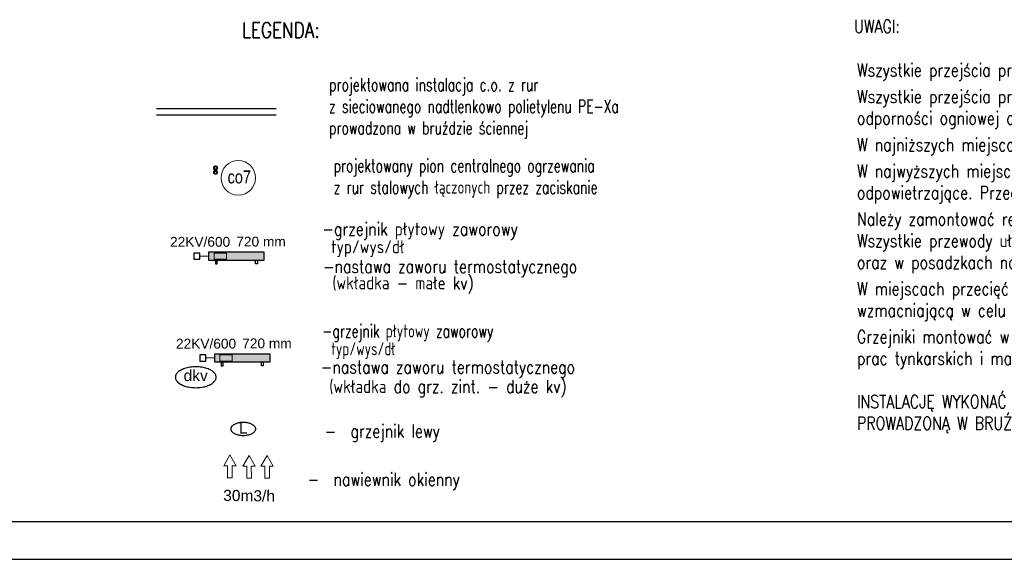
# Model space of a CAD drawing. Header units: millimetres. Extents: x 45180 to 119519, y 31297 to 302414.
# Tile 23 of 97: x 55856 to 71806, y 130453 to 139190. Entities that reach past the tile are written whole.
import ezdxf
from ezdxf.lldxf.tags import DXFTag

# ---------------------------------------------------------------- set-up
doc = ezdxf.new("R2010")
doc.units = ezdxf.units.MM
doc.header["$MEASUREMENT"] = 0
doc.linetypes.add('Dashed', pattern=[564.444447, 282.222223, -282.222223])
doc.linetypes.add('PHANTOM', pattern=[2.5, 1.25, -0.25, 0.25, -0.25, 0.25, -0.25])
doc.layers.get('0').update_dxf_attribs({"color": 252})
for name, color, linetype in [('#op-co', 3, 'Continuous'), ('#opisy', 7, 'Continuous'), ('_TABELA', 7, 'Continuous'), ('IS_Armatura_pod³¹czeniowa_grz._dolnozas.', 7, 'SOLID'), ('IS_Armatura_Therm', 7, 'SOLID'), ('IS_Grafika', 7, 'SOLID'), ('IS_Grzejniki_Plan_rzut', 7, 'SOLID'), ('IS_Text_Odbiornikow_Therm', 7, 'Continuous')]:
    doc.layers.add(name, color=color, linetype=linetype)
for name, color, linetype, lineweight in [('#piony', 7, 'Continuous', 5), ('IS_Powrót', 5, 'DASHDOT', 35), ('IS_Zasilanie', 1, 'SOLID', 30)]:
    doc.layers.add(name, color=color, linetype=linetype, lineweight=lineweight)
doc.styles.add('ARIAL', font='arial.ttf', dxfattribs={"width": 0.75})
doc.styles.add('MtXpl_Arial', font='arial.ttf', dxfattribs={"height": 0.2})
doc.styles.add('ROMANS', font='romans', dxfattribs={"width": 0.8})
doc.styles.get("Standard").update_dxf_attribs({"font": 'arial.ttf', "bigfont": 'BIGFONT.SHX'})
tags = doc.linetypes.add('DASHDOT', pattern=[20, 10, -5, 0, -5]).pattern_tags.tags
tags[10:11] = [DXFTag(74, 4), DXFTag(75, 0), DXFTag(340, '0'), DXFTag(46, 0.0), DXFTag(50, 0.0), DXFTag(44, 0.0), DXFTag(45, 0.0)]
tags[8:9] = [DXFTag(74, 4), DXFTag(75, 0), DXFTag(340, '0'), DXFTag(46, 0.0), DXFTag(50, 0.0), DXFTag(44, 0.0), DXFTag(45, 0.0)]
tags[6:7] = [DXFTag(74, 4), DXFTag(75, 0), DXFTag(340, '0'), DXFTag(46, 0.0), DXFTag(50, 0.0), DXFTag(44, 0.0), DXFTag(45, 0.0)]
tags[4:5] = [DXFTag(74, 4), DXFTag(75, 0), DXFTag(340, '0'), DXFTag(46, 0.0), DXFTag(50, 0.0), DXFTag(44, 0.0), DXFTag(45, 0.0)]
tags = doc.linetypes.add('SOLID', pattern=[10, 10, 0]).pattern_tags.tags
tags[6:7] = [DXFTag(74, 4), DXFTag(75, 0), DXFTag(340, '0'), DXFTag(46, 0.0), DXFTag(50, 0.0), DXFTag(44, 0.0), DXFTag(45, 0.0)]
tags[4:5] = [DXFTag(74, 4), DXFTag(75, 0), DXFTag(340, '0'), DXFTag(46, 0.0), DXFTag(50, 0.0), DXFTag(44, 0.0), DXFTag(45, 0.0)]

# ---------------------------------------------------------------- blocks, each defined once
blk = doc.blocks.new('E210168')
at = {"color": 7, "lineweight": 13}
for p, q in [((19.4, 19.8), (19.4, 13.6)), ((19.4, 19.8), (37, 9.9)), ((19.4, 0), (37, 9.9)), ((19.4, 6.2), (19.4, 0))]:
    blk.add_line(p, q, dxfattribs=at)
blk.add_lwpolyline([(19.4, 13.6), (0, 13.6), (0, 6.2), (19.4, 6.2)], dxfattribs=at)

msp = doc.modelspace()

# ---------------------------------------------------------------- hatches: boundary and pattern name
at = {"layer": 'IS_Grzejniki_Plan_rzut', "linetype": 'Continuous', "ltscale": 10}
for points in [[(58916, 135299), (59816, 135299), (59816, 135424), (58916, 135424)], [(59012, 133650), (59912, 133650), (59912, 133775), (59012, 133775)]]:
    msp.add_hatch(color=252, dxfattribs=at).paths.add_polyline_path(points)

# ---------------------------------------------------------------- linework, layer by layer
at = {"layer": '#piony', "color": 7}
msp.add_circle((59398, 136629), 280, dxfattribs=at)
at = {"layer": '_TABELA', "color": 7}
for p, q in [((47680, 131063), (115180, 131063)), ((45180, 130453), (115780, 130453))]:
    msp.add_line(p, q, dxfattribs=at)
at = {"layer": 'IS_Armatura_pod³¹czeniowa_grz._dolnozas.', "color": 7, "linetype": 'Continuous', "lineweight": 20, "ltscale": 10}
for p, q in [((59204, 135412), (59004, 135412)), ((59004, 135412), (59004, 135312)), ((59204, 135312), (59204, 135412)), ((59004, 135312), (59204, 135312)), ((59300, 133763), (59100, 133763)), ((59100, 133763), (59100, 133663)), ((59100, 133663), (59300, 133663)), ((59300, 133663), (59300, 133763))]:
    msp.add_line(p, q, dxfattribs=at)
at = {"layer": 'IS_Armatura_Therm', "color": 7, "linetype": 'Dashed', "ltscale": 10}
for p, q in [((58776, 135412), (58676, 135412)), ((58676, 135412), (58676, 135312)), ((58776, 135312), (58776, 135412)), ((58676, 135312), (58776, 135312)), ((58872, 133763), (58772, 133763)), ((58772, 133763), (58772, 133663)), ((58772, 133663), (58872, 133663)), ((58872, 133663), (58872, 133763))]:
    msp.add_line(p, q, dxfattribs=at)
at = {"layer": 'IS_Armatura_Therm', "color": 7, "linetype": 'Continuous', "lineweight": 20, "ltscale": 10}
for p, q in [((58916, 135362), (58776, 135362)), ((59012, 133713), (58872, 133713))]:
    msp.add_line(p, q, dxfattribs=at)
at = {"layer": 'IS_Grafika', "color": 7}
for points, knots in [([(58709, 133570), (58693, 133570), (58661, 133569), (58614, 133563), (58570, 133555), (58529, 133543), (58492, 133529), (58460, 133513), (58431, 133494), (58409, 133473), (58391, 133451), (58380, 133426), (58378, 133409), (58378, 133401)], [0, 0, 0, 0, 4.894746, 9.593459, 14.070318, 18.299405, 22.256676, 25.922722, 29.286934, 32.354005, 35.15393, 37.755543, 40.278576, 40.278576, 40.278576, 40.278576]), ([(59040, 133401), (59040, 133409), (59037, 133426), (59026, 133451), (59009, 133473), (58986, 133494), (58958, 133513), (58925, 133529), (58888, 133543), (58848, 133555), (58804, 133563), (58757, 133569), (58725, 133570), (58709, 133570)], [0, 0, 0, 0, 2.523033, 5.124646, 7.924571, 10.991642, 14.355854, 18.0219, 21.979171, 26.208258, 30.685117, 35.38383, 40.278576, 40.278576, 40.278576, 40.278576]), ([(58378, 133401), (58378, 133392), (58380, 133375), (58391, 133351), (58409, 133328), (58431, 133307), (58460, 133289), (58492, 133272), (58529, 133258), (58570, 133247), (58614, 133238), (58661, 133233), (58693, 133232), (58709, 133232)], [0, 0, 0, 0, 2.523033, 5.124646, 7.924571, 10.991642, 14.355854, 18.0219, 21.979171, 26.208258, 30.685117, 35.38383, 40.278576, 40.278576, 40.278576, 40.278576]), ([(58709, 133232), (58725, 133232), (58757, 133233), (58804, 133238), (58848, 133247), (58888, 133258), (58925, 133272), (58958, 133289), (58986, 133307), (59009, 133328), (59026, 133351), (59037, 133375), (59040, 133392), (59040, 133401)], [0, 0, 0, 0, 4.894746, 9.593459, 14.070318, 18.299405, 22.256676, 25.922722, 29.286934, 32.354005, 35.15393, 37.755543, 40.278576, 40.278576, 40.278576, 40.278576])]:
    msp.add_open_spline(points, degree=3, knots=knots, dxfattribs=at)
at = {"layer": 'IS_Grafika', "ltscale": 10}
for points, knots in [([(59478, 132669), (59468, 132669), (59449, 132668), (59420, 132665), (59394, 132660), (59369, 132653), (59346, 132644), (59326, 132633), (59309, 132622), (59295, 132609), (59285, 132595), (59278, 132580), (59277, 132569), (59277, 132564)], [0, 0, 0, 0, 29.81303, 58.439291, 85.728194, 111.528232, 135.699277, 158.129661, 178.761629, 197.63058, 214.924287, 231.061128, 246.757311, 246.757311, 246.757311, 246.757311]), ([(59277, 132564), (59277, 132559), (59278, 132548), (59285, 132533), (59295, 132519), (59309, 132506), (59326, 132494), (59346, 132484), (59369, 132475), (59394, 132468), (59420, 132463), (59449, 132459), (59468, 132459), (59478, 132459)], [0, 0, 0, 0, 15.696184, 31.833024, 49.126731, 67.995682, 88.62765, 111.058035, 135.229079, 161.029117, 188.31802, 216.944282, 246.757311, 246.757311, 246.757311, 246.757311]), ([(59680, 132564), (59680, 132569), (59678, 132580), (59672, 132595), (59661, 132609), (59647, 132622), (59630, 132633), (59610, 132644), (59588, 132653), (59563, 132660), (59536, 132665), (59508, 132668), (59488, 132669), (59478, 132669)], [0, 0, 0, 0, 15.696184, 31.833024, 49.126731, 67.995682, 88.62765, 111.058035, 135.229079, 161.029117, 188.31802, 216.944282, 246.757311, 246.757311, 246.757311, 246.757311]), ([(59478, 132459), (59488, 132459), (59508, 132459), (59536, 132463), (59563, 132468), (59588, 132475), (59610, 132484), (59630, 132494), (59647, 132506), (59661, 132519), (59672, 132533), (59678, 132548), (59680, 132559), (59680, 132564)], [0, 0, 0, 0, 29.81303, 58.439291, 85.728194, 111.528232, 135.699277, 158.129661, 178.761629, 197.63058, 214.924287, 231.061128, 246.757311, 246.757311, 246.757311, 246.757311])]:
    msp.add_open_spline(points, degree=3, knots=knots, dxfattribs=at)
at = {"layer": 'IS_Grzejniki_Plan_rzut', "color": 7, "linetype": 'Continuous', "ltscale": 10}
for p, q in [((59816, 135424), (58916, 135424)), ((58916, 135424), (58916, 135299)), ((59816, 135299), (59816, 135424)), ((58916, 135299), (59816, 135299)), ((59026, 135299), (59026, 135237)), ((59057, 135237), (59057, 135299)), ((59676, 135237), (59676, 135299)), ((59707, 135299), (59707, 135237)), ((59026, 135237), (59057, 135237)), ((59707, 135237), (59676, 135237)), ((59912, 133775), (59012, 133775)), ((59012, 133775), (59012, 133650)), ((59912, 133650), (59912, 133775)), ((59012, 133650), (59912, 133650)), ((59122, 133650), (59122, 133588)), ((59122, 133588), (59153, 133588)), ((59153, 133588), (59153, 133650)), ((59772, 133588), (59772, 133650)), ((59803, 133588), (59772, 133588)), ((59803, 133650), (59803, 133588))]:
    msp.add_line(p, q, dxfattribs=at)
at = {"layer": 'IS_Powrót', "color": 5, "lineweight": 30, "ltscale": 20}
msp.add_line((60010, 137645), (58072, 137645), dxfattribs=at)
at = {"layer": 'IS_Powrót', "color": 5, "lineweight": 0, "ltscale": 20}
msp.add_circle((59029, 136719), 34.1, dxfattribs=at)
at = {"layer": 'IS_Powrót', "color": 5, "lineweight": 30, "ltscale": 20}
msp.add_circle((59029, 136719), 22.1, dxfattribs=at)
at = {"layer": 'IS_Zasilanie', "ltscale": 10}
msp.add_line((60010, 137745), (58072, 137745), dxfattribs=at)
at = {"layer": 'IS_Zasilanie', "color": 1, "linetype": 'PHANTOM', "lineweight": 0, "ltscale": 250}
msp.add_circle((59028, 136789), 34.1, dxfattribs=at)
at = {"layer": 'IS_Zasilanie', "color": 1, "linetype": 'PHANTOM', "lineweight": 30, "ltscale": 250}
msp.add_circle((59028, 136789), 22.1, dxfattribs=at)

# ---------------------------------------------------------------- block references
at = {"color": 7, "lineweight": 5, "xscale": 10, "yscale": 10, "zscale": 10, "rotation": 90.09664922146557}
for p in [(59361, 131774), (59671, 131765), (59963, 131765)]:
    msp.add_blockref('E210168', p, dxfattribs=at)

# ---------------------------------------------------------------- texts
at = {"layer": '#op-co', "color": 7, "style": 'ROMANS', "width": 0.8}
msp.add_text('LEGENDA:', height=250, dxfattribs=at).set_placement((59456, 138897))
at = {"layer": '#opisy', "lineweight": -3, "style": 'ROMANS', "width": 0.8}
for s, p in [('UWAGI:', (69372, 138976)), ('-  grzejnik lewy ', (60797, 132423)), ('-  nawiewnik okienny', (60522, 131642))]:
    msp.add_text(s, height=210, dxfattribs=at).set_placement(p)
at = {"layer": '#opisy', "color": 7, "linetype": 'Continuous', "lineweight": 0, "style": 'ROMANS', "width": 0.8}
for s, p in [('-grzejnik płytowy zaworowy', (60759, 135697)), ('typ/wys/dł', (60901, 135409)), ('-nastawa zaworu termostatycznego', (60769, 135089)), ('(wkładka - małe kv)', (60922, 134824))]:
    msp.add_text(s, height=210, dxfattribs=at).set_placement(p)
at = {"layer": '#opisy', "color": 7, "style": 'ROMANS', "width": 0.7}
for s, p in [('-grzejnik płytowy zaworowy', (60759, 134045)), ('typ/wys/dł', (60901, 133757))]:
    msp.add_text(s, height=210, dxfattribs=at).set_placement(p)
at = {"layer": '#opisy', "color": 7, "lineweight": 0, "style": 'ARIAL'}
msp.add_text('30m3/h', height=180, rotation=359.2172, dxfattribs=at).set_placement((59152, 131399, 140))
at = {"layer": '#opisy', "color": 7, "linetype": 'Continuous', "lineweight": 0, "char_height": 210, "width": 6584.28, "attachment_point": 1}
for s, insert in [('\\Fromans.shx|c238;\\W0.8; \\P\\W0.7;projektowana instalacja c.o. z rur\\Pz sieciowanego nadtlenkowo polietylenu PE-Xa\\Pprowadzona w bruździe ściennej', (60868, 138594)), ('\\C7;\\Fromans.shx|c238;\\W0.8; \\P\\W0.7;projektowany pion centralnego ogrzewania\\Pz rur stalowych łączonych przez zaciskanie ', (60942, 137283))]:
    msp.add_mtext(s, dxfattribs=dict(at, insert=insert))
at = {"layer": '#opisy', "lineweight": -3, "insert": (69419, 138479), "char_height": 210, "width": 12063.14, "attachment_point": 1, "style": 'ROMANS'}
msp.add_mtext('Wszystkie przejścia przewodów instalacji c.o. należy wykonać w tulejach ochronnych z tworzywa sztucznego.\\P\\H0.22222x;\\P\\H4.5x;Wszystkie przejścia prze\\H0.99999x;z przegrody odzielenia pożarowego należy zabezpieczyć w klasie odporności ogniowej danej przegrody. \\P\\H0.22223x;\\P\\H4.4999x;W najniższych miejscach instalacji należy zamontowac zawory spustowe w celu odwodnienia instalacji.\\P\\H0.22223x;\\P\\H4.4998x;W najwyższych miejscach pionów i na kazdym rozdzielaczu należy zamontować zawory odpowietrzające. Przed każdym odpowietrzeniem należy zamontować zawór odcinający.\\P\\H0.22223x;\\P\\H4.5001x;Należy zamontować rewizje umożliwiające dostęp do armatury.\\P\\H0.9999788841x;Wszystkie przewody ułożone w bruzdach ściennych, w obudowach, w stropach podwieszonych oraz w posadzkach należy zaizolować.\\P\\H0.22222x;\\P\\H4.5001x;W miejscach przecięć przewodów w posadzce należy zastosować podciecie stropu oraz siatkę wzmacniającą w celu wzmocnienia wylewki.\\P\\H0.22221x;\\P\\H4.4999049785x;Grzejniki montować w opakowaniach fabrycznych i zdjąć je dopiero po zakończeniu wszelkich prac tynkarskich i malarskich.\\P\\PINSTALACJĘ WYKONAĆ PRZED POŁOŻENIM WARSTY IZOLACYJNEJ -"MULTIPOR". INSTALACJĘ PROWADZONĄ W BRUŹDZIE WYKONAĆ W OTULINIE OCHRONNEJ.', dxfattribs=at)
at = {"layer": 'IS_Grafika', "color": 7, "lineweight": 5, "ltscale": 10, "style": 'MtXpl_Arial', "width": 0.8}
msp.add_text('co7', height=210, dxfattribs=at).set_placement((59224, 136539))
at = {"layer": 'IS_Grafika', "color": 7, "lineweight": 40}
msp.add_text('dkv', height=180, dxfattribs=at).set_placement((58512, 133339))
at = {"layer": 'IS_Grafika', "ltscale": 10, "insert": (59478, 132667), "char_height": 180, "attachment_point": 2}
msp.add_mtext('\\fArial|b0|i0;L', dxfattribs=at)
at = {"layer": 'IS_Text_Odbiornikow_Therm', "color": 7, "lineweight": 40}
for s, p in [('22KV/600', (58292, 135514)), ('720 mm', (59365, 135518)), ('22KV/600', (58388, 133865)), ('720 mm', (59461, 133869))]:
    msp.add_text(s, height=158.8, dxfattribs=at).set_placement(p)
at = {"layer": 'IS_Text_Odbiornikow_Therm', "color": 7, "linetype": 'SOLID', "style": 'ROMANS', "width": 0.8}
for s, p in [('-nastawa zaworu termostatycznego', (60734, 133462)), (' (wkładka do grz. zint. - duże kv)', (60757, 133146))]:
    msp.add_text(s, height=210, dxfattribs=at).set_placement(p)

doc.saveas('drawing.dxf')
